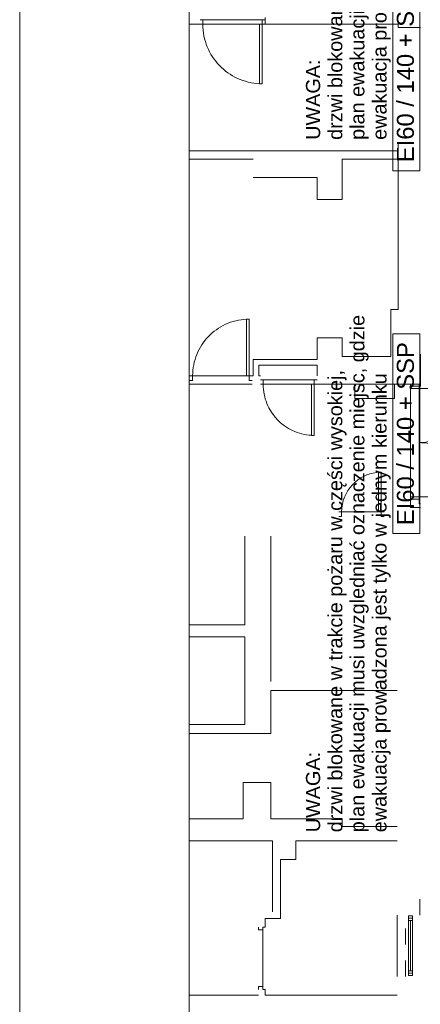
# Paper-space layout 'AP-03 STREFY POŻAROWE I EWAKUACJA - PIĘTRO 1' of a CAD drawing. Header units: millimetres. Extents: x 0 to 594, y -4 to 450.
# Tile 2 of 17: x 0 to 71, y 113 to 287. Entities that reach past the tile are written whole.
import ezdxf
from ezdxf.xclip import XClip

# ---------------------------------------------------------------- set-up
doc = ezdxf.new("R2010")
doc.units = ezdxf.units.MM
doc.header["$MEASUREMENT"] = 0
doc.header["$XCLIPFRAME"] = 0
doc.linetypes.add('PRZERYWANA', pattern=[5.64444, 2.82222, -2.82222])
for name, color, linetype, lineweight in [('A_Arkusz_Nr_pióra__1', 7, 'Continuous', 20), ('A_podkład_Nr_pióra__2', 8, 'Continuous', 13), ('A_ppoż proj_Nr_pióra__1', 7, 'Continuous', 20)]:
    doc.layers.add(name, color=color, linetype=linetype, lineweight=lineweight)
doc.layers.add('A_podrys', color=7, linetype='Continuous')
doc.styles.add('STYL_AUTOMATYCZNY_1', font='arial.ttf')

# ---------------------------------------------------------------- blocks, each defined once
blk = doc.blocks.new('Rysunek_1_1', base_point=(-1569.28, -182.96))
at = {"layer": 'A_podkład_Nr_pióra__2', "color": 8, "linetype": 'Continuous', "lineweight": 13}
for p, q in [((43.33, 286.87), (31.83, 286.87)), ((32.33, 286.07), (32.33, 286.87)), ((42.83, 275.57), (42.83, 286.87)), ((43.33, 286.07), (43.33, 287.27)), ((29.9, 286.07), (66.83, 286.07)), ((42.33, 286.07), (42.33, 275.57)), ((66.83, 286.07), (66.83, 285.47)), ((66.83, 285.47), (70.72, 285.47)), ((42.83, 275.57), (42.33, 275.57)), ((66.83, 265.27), (66.83, 263.77)), ((66.83, 263.77), (29.9, 263.77)), ((41.23, 262.27), (29.9, 262.27)), ((66.83, 262.27), (56.93, 262.27)), ((56.93, 262.27), (56.93, 255.17)), ((66.83, 235.77), (66.83, 262.27)), ((52.53, 259.07), (41.23, 259.07)), ((52.53, 255.17), (52.53, 259.07)), ((56.93, 255.17), (52.53, 255.17)), ((65.53, 227.47), (65.53, 235.77)), ((65.53, 235.77), (66.83, 235.77)), ((40.53, 234.07), (40.03, 234.07)), ((40.03, 224.07), (40.03, 234.07)), ((40.53, 234.07), (40.53, 223.27)), ((52.53, 226.97), (52.53, 230.77)), ((52.53, 230.77), (56.93, 230.77)), ((56.93, 230.77), (56.93, 227.47)), ((56.93, 227.47), (65.53, 227.47)), ((70.72, 227.87), (70.72, 222.21)), ((41.23, 224.07), (41.23, 226.97)), ((41.23, 226.97), (52.53, 226.97)), ((42.23, 225.97), (52.53, 225.97)), ((42.23, 224.07), (42.23, 225.97)), ((52.53, 225.97), (52.53, 224.07)), ((29.9, 224.07), (41.23, 224.07)), ((30.53, 224.07), (30.53, 223.27)), ((42.48, 224.07), (42.23, 224.07)), ((52.53, 224.07), (52.48, 224.07)), ((30.53, 223.27), (30.03, 223.27)), ((41.03, 222.57), (30.03, 222.57)), ((40.53, 223.27), (41.03, 223.27)), ((52.48, 223.37), (42.48, 223.37)), ((52.48, 222.57), (42.48, 222.57)), ((42.98, 222.57), (42.98, 223.37)), ((51.48, 222.57), (51.48, 213.57)), ((51.98, 213.57), (51.98, 223.37)), ((70.61, 222.57), (52.53, 222.57)), ((59.16, 222.57), (59.16, 220.07)), ((66.16, 220.07), (66.16, 222.57)), ((68.99, 222.57), (68.99, 200.84)), ((70.49, 222.57), (70.49, 201.47)), ((68.99, 222.24), (70.49, 222.24)), ((68.99, 221.84), (70.49, 221.84)), ((80.04, 221.84), (70.49, 221.84)), ((59.16, 220.07), (66.16, 220.07)), ((51.98, 213.57), (51.48, 213.57)), ((63.83, 207.07), (63.33, 207.07)), ((63.33, 200.07), (63.33, 207.07)), ((63.83, 207.07), (63.83, 199.27)), ((66.93, 205.82), (66.93, 205.32)), ((68.99, 202.74), (70.49, 202.74)), ((68.99, 202.34), (70.49, 202.34)), ((70.49, 202.74), (80.04, 202.74)), ((70.72, 201.47), (70.49, 201.47)), ((56.33, 200.07), (64.33, 200.07)), ((56.83, 200.07), (56.83, 199.27)), ((68.99, 200.84), (70.72, 200.84)), ((56.83, 199.27), (56.33, 199.27)), ((63.83, 199.27), (64.33, 199.27)), ((39.73, 180.17), (39.73, 195.77)), ((44.33, 170.17), (44.33, 195.77)), ((29.9, 180.17), (39.73, 180.17)), ((29.9, 178.07), (39.73, 178.07)), ((39.73, 178.07), (39.73, 162.57)), ((66.63, 168.57), (44.33, 168.57)), ((44.33, 168.57), (44.33, 160.97)), ((39.73, 162.57), (29.9, 162.57)), ((44.33, 160.97), (29.9, 160.97)), ((39.43, 145.97), (39.43, 152.37)), ((39.43, 152.37), (44.33, 152.37)), ((44.33, 152.37), (44.33, 145.97)), ((29.9, 145.97), (39.43, 145.97)), ((44.33, 145.97), (56.93, 145.97)), ((56.93, 145.97), (56.93, 144.57)), ((56.93, 144.57), (66.63, 144.57)), ((29.9, 142.07), (44.63, 142.07)), ((44.63, 142.07), (44.63, 129.57)), ((66.63, 142.07), (48.73, 142.07)), ((48.73, 142.07), (48.73, 138.77)), ((48.73, 138.77), (46.03, 138.77)), ((46.03, 138.77), (46.03, 128.37)), ((70.63, 128.97), (70.63, 131.77)), ((66.63, 128.97), (66.63, 118.17)), ((68.65, 118.32), (68.65, 128.82)), ((68.65, 128.82), (69.33, 128.82)), ((69.33, 128.82), (69.33, 118.32)), ((42.13, 126.87), (42.13, 126.37)), ((43.33, 126.87), (42.93, 126.87)), ((42.93, 126.87), (42.93, 115.87)), ((46.03, 128.37), (43.33, 128.37)), ((43.33, 128.37), (43.33, 126.87)), ((69.33, 128.42), (68.65, 128.42)), ((68.65, 128.02), (69.33, 128.02)), ((68.99, 119.12), (68.99, 128.02)), ((42.13, 126.37), (42.93, 126.37)), ((68.65, 119.12), (69.33, 119.12)), ((69.33, 118.72), (68.65, 118.72)), ((69.33, 118.32), (68.65, 118.32)), ((42.13, 116.37), (42.13, 115.87)), ((42.13, 116.37), (42.93, 116.37)), ((42.13, 114.87), (29.9, 114.87)), ((42.93, 115.87), (43.33, 115.87)), ((43.33, 115.87), (43.33, 114.87)), ((43.33, 114.87), (66.63, 114.87))]:
    blk.add_line(p, q, dxfattribs=at)
at = {"layer": 'A_podkład_Nr_pióra__2', "color": 8, "linetype": 'PRZERYWANA', "lineweight": 13}
blk.add_line((68.13, 118.17), (68.13, 128.97), dxfattribs=at)
at = {"layer": 'A_podkład_Nr_pióra__2', "color": 8, "linetype": 'Continuous', "lineweight": 13}
for centre, radius, start, end in [((42.83, 286.07), 10.5, 180, 267.5759), ((40.53, 224.07), 10, 92.5451, 180), ((51.98, 222.57), 9, 180, 267.1725), ((70.49, 221.84), 9.55, 270, 0), ((70.49, 202.74), 9.55, 0, 90), ((63.83, 200.07), 7, 93.6334, 180)]:
    blk.add_arc(centre, radius, start, end, dxfattribs=at)
at = {"layer": 'A_ppoż proj_Nr_pióra__1', "color": 7, "linetype": 'Continuous', "lineweight": 20}
for p, q in [((65.89, 295.5), (65.89, 260.23)), ((70.61, 260.23), (70.61, 295.5)), ((65.89, 260.23), (70.61, 260.23)), ((70.61, 231.5), (65.89, 231.5)), ((65.89, 231.5), (65.89, 196.24)), ((70.61, 196.24), (70.61, 231.5)), ((65.89, 196.24), (70.61, 196.24))]:
    blk.add_line(p, q, dxfattribs=at)
at = {"layer": 'A_ppoż proj_Nr_pióra__1', "color": 7, "linetype": 'Continuous', "lineweight": 20, "char_height": 2.5, "width": 103.6449, "attachment_point": 4, "rotation": 90, "line_spacing_factor": 0.936976, "style": 'STYL_AUTOMATYCZNY_1'}
for insert in [(58.02, 265.68), (58.02, 143.58)]:
    blk.add_mtext('\\A1;{\\pql;\\fArial|b0|i0|c238|p0;\\W1.000000;UWAGA:\\P\\pql;\\fArial|b0|i0|c238|p0;\\W1.000000;drzwi blokowane w trakcie pożaru w części wysokiej,\\P\\pql;\\fArial|b0|i0|c238|p0;\\W1.000000;plan ewakuacji musi uwzgledniać oznaczenie \\fArial|b0|i0|c238|p0;\\W1.000000;miejsc, gdzie ewakuacja prowadzona jest tylko w jednym kierunku}', dxfattribs=dict(at, insert=insert))
at = {"layer": 'A_ppoż proj_Nr_pióra__1', "color": 7, "linetype": 'Continuous', "lineweight": 20, "char_height": 3, "attachment_point": 5, "rotation": 90, "style": 'STYL_AUTOMATYCZNY_1'}
for insert in [(68.1, 277.87), (68.1, 213.87)]:
    blk.add_mtext('\\A1;{\\pqc;\\fArial|b0|i0|c238|p0;\\W1.000000;EI60 / 140 + SSP}', dxfattribs=dict(at, insert=insert))

psp = doc.layouts.new('AP-03 STREFY POŻAROWE I EWAKUACJA - PIĘTRO 1')

# ---------------------------------------------------------------- linework, layer by layer
at = {"layer": 'A_Arkusz_Nr_pióra__1', "color": 7, "linetype": 'Continuous', "lineweight": 20}
psp.add_line((29.9, 445.1), (29.9, 4.9), dxfattribs=at)
at = {"layer": 'A_Arkusz_Nr_pióra__1', "color": 7, "linetype": 'Continuous', "lineweight": 20, "flags": 128}
psp.add_lwpolyline([(0, 450), (594, 450), (594, 0), (0, 0)], close=True, dxfattribs=at)

# ---------------------------------------------------------------- block references
at = {"layer": 'A_podrys', "color": 37, "linetype": 'Continuous', "lineweight": 5, "true_color": 0x656532}
ref = psp.add_blockref('Rysunek_1_1', (-1569.28, -182.96), dxfattribs=at)
XClip(ref).set_block_clipping_path([(29.90003743, 445.1000023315), (29.90003743, 78.515858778), (489.0999984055, 78.515858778), (489.0999984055, 116.1350020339), (589.0453074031, 116.1350020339), (589.0453074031, 445.1000023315)])

doc.saveas('drawing.dxf')
